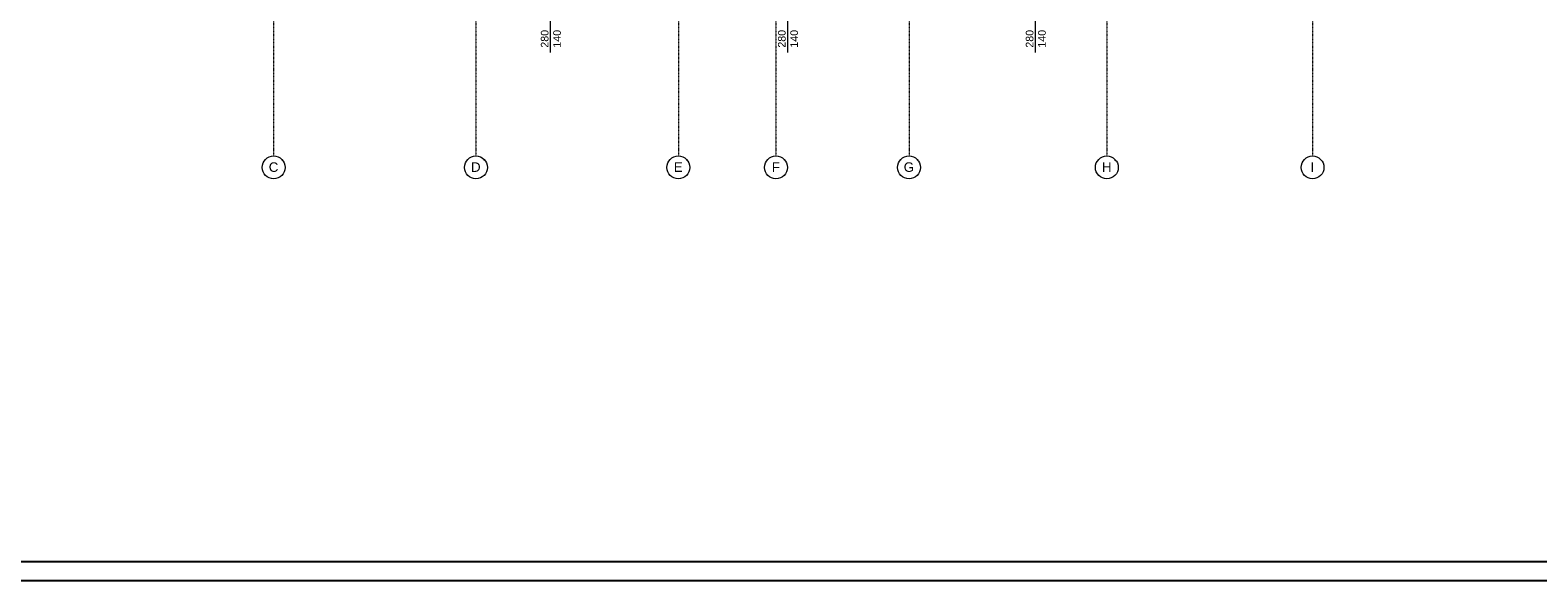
# Model space of a CAD drawing. Header units: inches. Extents: x -112469 to 885939, y -131046 to 286269.
# Tile 93 of 138: x 113091 to 152638, y -130419 to -115982. Entities that reach past the tile are written whole.
import ezdxf

# ---------------------------------------------------------------- set-up
doc = ezdxf.new("R2010")
doc.units = ezdxf.units.IN
doc.header["$MEASUREMENT"] = 0
doc.linetypes.add('Linia siatki', pattern=[0.9925, 0.47, -0.2175, 0.0875, -0.2175])
for name, color, linetype, lineweight in [('A-DETL-THIN', 251, 'Continuous', 9), ('G-ANNO-TEXT', 251, 'Continuous', 9), ('S-GRID', 251, 'Continuous', 9), ('S-GRID-IDEN', 251, 'Continuous', 9)]:
    doc.layers.add(name, color=color, linetype=linetype, lineweight=lineweight)
doc.styles.add('Arial', font='arial.ttf', dxfattribs={"height": 25})
doc.styles.add('Arial_5', font='arial.ttf', dxfattribs={"height": 20})
doc.styles.add('Arial_9', font='arial.ttf', dxfattribs={"height": 0.25})
doc.styles.add('Arial_B', font='arial.ttf', dxfattribs={"height": 0.25})

# ---------------------------------------------------------------- blocks, each defined once
blk = doc.blocks.new('Siatka - M_Symbol siatki - okrąg-11506-6_Poziom posadzka II pietra')
at = {"layer": 'S-GRID-IDEN'}
blk.add_circle((0, 0), 0.3, dxfattribs=at)
blk = doc.blocks.new('2 PIĘTRO')
at = {"layer": 'A-DETL-THIN', "color": 251}
for p, q in [((189173.54, -20683.35), (189173.54, -19483.35)), ((195393.54, -20683.35), (195393.54, -19483.35)), ((201893.54, -20683.35), (201893.54, -19483.35))]:
    blk.add_line(p, q, dxfattribs=at)
at = {"layer": 'S-GRID', "color": 251, "linetype": 'Linia siatki'}
for p, q in [((181908.54, -349.63), (181908.54, -23392.42)), ((187213.54, -349.63), (187213.54, -23392.42)), ((192523.54, -349.63), (192523.54, -23392.42)), ((195083.54, -349.63), (195083.54, -23392.42)), ((198573.54, -349.63), (198573.54, -23392.42)), ((203763.54, -349.63), (203763.54, -23392.42)), ((209158.54, -349.63), (209158.54, -23392.42))]:
    blk.add_line(p, q, dxfattribs=at)
at = {"layer": 'G-ANNO-TEXT', "color": 251, "char_height": 200, "width": 577.215, "attachment_point": 1, "rotation": 90, "style": 'Arial_5'}
for s, insert in [('280', (188916.82, -20552.95)), ('140', (189240.94, -20552.95)), ('280', (195136.82, -20552.95)), ('140', (195460.94, -20552.95)), ('280', (201636.82, -20552.95)), ('140', (201960.94, -20552.95))]:
    blk.add_mtext(s, dxfattribs=dict(at, insert=insert))
at = {"layer": 'S-GRID-IDEN', "color": 251, "char_height": 250, "attachment_point": 1, "style": 'Arial', "bg_fill": 3, "box_fill_scale": 1.25, "bg_fill_color": 256, "bg_fill_true_color": 13158600, "bg_fill_transparency": 0}
for s, insert, width in [('\\fArial|b0|i0|c238|p34|;C', (181779.67, -23558.84), 304.6412), ('\\fArial|b0|i0|c238|p34|;D', (187084.67, -23558.84), 304.6412), ('\\fArial|b0|i0|c238|p34|;E', (192404.67, -23558.84), 280.5906), ('\\fArial|b0|i0|c238|p34|;F', (194974.67, -23558.84), 256.54), ('\\fArial|b0|i0|c238|p34|;G', (198434.67, -23558.84), 328.6919), ('\\fArial|b0|i0|c238|p34|;H', (203634.67, -23558.84), 304.6412), ('\\fArial|b0|i0|c238|p34|;I', (209105.67, -23558.84), 120.2531)]:
    blk.add_mtext(s, dxfattribs=dict(at, insert=insert, width=width))
at = {"layer": 'S-GRID-IDEN', "color": 251, "xscale": 999.9999999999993, "yscale": 999.9999999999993, "zscale": 999.9999999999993, "rotation": 180}
for p in [(181908.54, -23692.42), (187213.54, -23692.42), (192523.54, -23692.42), (195083.54, -23692.42), (198573.54, -23692.42), (203763.54, -23692.42), (209158.54, -23692.42)]:
    blk.add_blockref('Siatka - M_Symbol siatki - okrąg-11506-6_Poziom posadzka II pietra', p, dxfattribs=at)

msp = doc.modelspace()

# ---------------------------------------------------------------- block references
msp.add_blockref('2 PIĘTRO', (-62430, -95888))

# ---------------------------------------------------------------- next in the draw order: linework, layer by layer
for points in [[(69978, -88419), (169978, -88419), (169978, -130419), (69978, -130419)], [(70478, -88919), (169478, -88919), (169478, -129919), (70478, -129919)]]:
    msp.add_lwpolyline(points, close=True)

# ---------------------------------------------------------------- next in the draw order: texts
at = {"char_height": 390, "attachment_point": 1}
for s, insert, width, style in [('\\pi1693.11987;FUNDACJA GRAMY Z TOBĄ', (-45247, -118766), 10779.21, 'Arial_B'), ('\\pi1693.11987;FUNDACJA GRAMY Z TOBĄ', (39678, -118766), 10779.21, 'Arial_B'), ('\\pi297.62855;UL. PIETRASZKI \\pi297.62855;15 25-822 KIELCE', (42562, -119461), 4767.14, 'Arial_9')]:
    msp.add_mtext(s, dxfattribs=dict(at, insert=insert, width=width, style=style))

doc.saveas('drawing.dxf')
